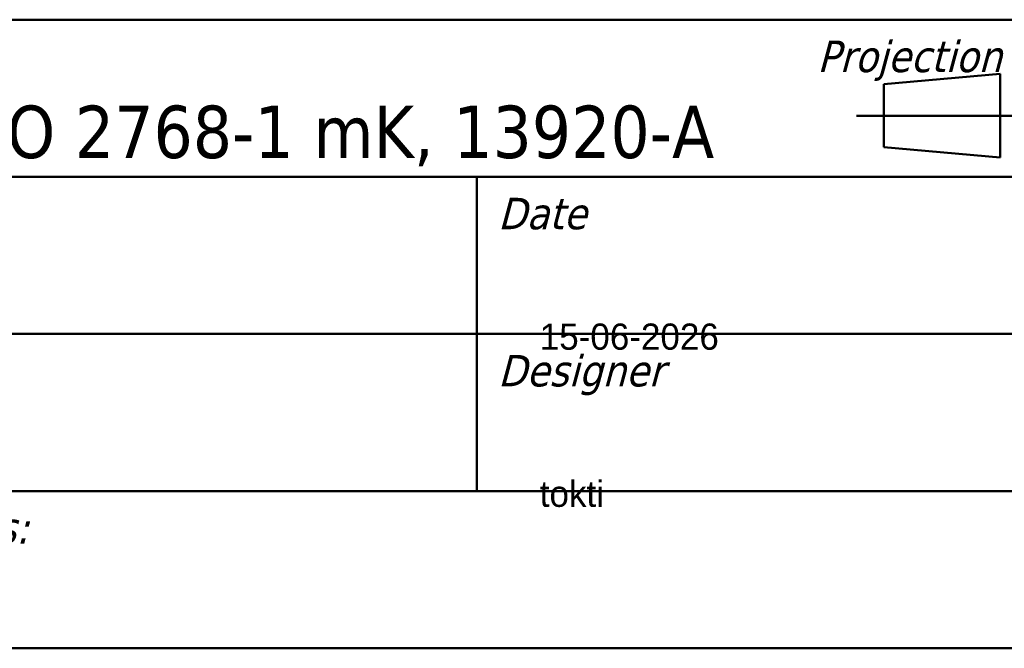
# Model space of a CAD drawing. Header units: millimetres. Extents: x 20 to 574, y 18 to 400.
# Tile 4 of 11: x 297 to 391, y 20 to 80. Entities that reach past the tile are written whole.
import ezdxf
from ezdxf.enums import TextEntityAlignment as Align

# ---------------------------------------------------------------- set-up
doc = ezdxf.new("R2018")
doc.units = ezdxf.units.MM
doc.header["$LTSCALE"] = 2
doc.layers.add('Border (ISO)', color=7, linetype='Continuous', lineweight=50)
doc.layers.add('Title (ISO)', color=7, linetype='Continuous', lineweight=50)
doc.styles.add('Note Text (ISO)', font='tahoma.ttf')
doc.styles.get("Standard").update_dxf_attribs({"font": 'tahoma.ttf'})

# ---------------------------------------------------------------- blocks, each defined once
blk = doc.blocks.new('Borders Border')
at = {"layer": 'Border (ISO)'}
blk.add_line((287, 10), (10, 10), dxfattribs=at)
blk = doc.blocks.new('Title Blocks JKE')
at = {"layer": 'Title (ISO)'}
for p, q in [((100.889, 162.131), (290.889, 162.131)), ((193.658, 159.047), (199.203, 159.547)), ((199.203, 159.547), (199.203, 155.547)), ((193.658, 156.047), (193.658, 159.047)), ((207.201, 157.547), (192.342, 157.547)), ((199.203, 155.547), (193.658, 156.047)), ((140.889, 154.631), (207.556, 154.631)), ((174.222, 154.631), (174.222, 139.631)), ((140.889, 147.131), (290.889, 147.131)), ((140.889, 139.631), (290.889, 139.631)), ((290.889, 132.131), (100.889, 132.131))]:
    blk.add_line(p, q, dxfattribs=at)
at = {"layer": 'Title (ISO)', "style": 'Note Text (ISO)'}
for s, insert, char_height, attachment_point in [('\\fTahoma|b0|i1;{\\H1.5000;Projection}', (190.468, 161.131), 1.5, 1), ('\\fTahoma|b0|i0;{\\H2.5000;DS/ISO 2768-1 mK, 13920-A}', (143.889, 155.131), 2.5, 7), ('\\fTahoma|b0|i1;{\\H1.5000;Date}', (175.222, 153.631), 1.5, 1), ('\\fTahoma|b0|i1;{\\H1.5000;Designer}', (175.222, 146.131), 1.5, 1), ('\\fTahoma|b0|i1;{\\H1.5000;Dimensions:}', (141.889, 138.631), 1.5, 1)]:
    blk.add_mtext(s, dxfattribs=dict(at, insert=insert, char_height=char_height, attachment_point=attachment_point))
at = {"layer": 'Title (ISO)', "lineweight": 30, "flags": 104}
for tag, p in [('DESCRIPTION', (210.556, 158.381)), ('TITLE', (210.556, 154.631)), ('SUBJECT', (210.556, 150.881))]:
    blk.add_attdef(tag, text='', height=2.5, dxfattribs=at).set_placement(p, align=Align.MIDDLE_LEFT)
for tag, height, p in [('MASS\\P3;', 2.5, (143.889, 147.631)), ('CREATION_DATE', 2.5, (177.222, 147.631)), ('Surface', 2.5, (143.889, 140.131)), ('MATERIAL', 2.5, (243.61, 140.131)), ('DESIGNER', 2.5, (177.222, 140.131)), ('Dimension', 2.5, (143.889, 132.631)), ('PART_NUMBER', 2.2, (243.61, 132.631))]:
    blk.add_attdef(tag, text='', height=height, dxfattribs=at).set_placement(p, align=Align.BOTTOM_LEFT)
blk.add_attdef('Sheet_Size', text='', height=2.5, dxfattribs=at).set_placement((215.889, 140.131), align=Align.BOTTOM_CENTER)
blk.add_attdef('REVISION_NUMBER', text='', height=2.2, dxfattribs=at).set_placement((287.389, 134.898), align=Align.MIDDLE_CENTER)

msp = doc.modelspace()

# ---------------------------------------------------------------- block references
at = {"xscale": 2, "yscale": 2, "zscale": 2}
msp.add_blockref('Borders Border', (0, 0), dxfattribs=at)
ref = msp.add_blockref('Title Blocks JKE', (-7.778, -244.262), dxfattribs=dict(xscale=2, yscale=2, zscale=2))
lines = msp.add_mtext('tokti', dxfattribs={"layer": 'Title (ISO)', "insert": (346.667, 36), "char_height": 2.5, "attachment_point": 1})
ref.add_attrib('DESIGNER', '', (346.667, 36), dxfattribs={"flags": 104}).embed_mtext(lines)
lines = msp.add_mtext('15-06-2026', dxfattribs={"layer": 'Title (ISO)', "insert": (346.667, 51), "char_height": 2.5, "attachment_point": 1})
ref.add_attrib('CREATION_DATE', '', (346.667, 51), dxfattribs={"flags": 104}).embed_mtext(lines)

doc.saveas('drawing.dxf')
